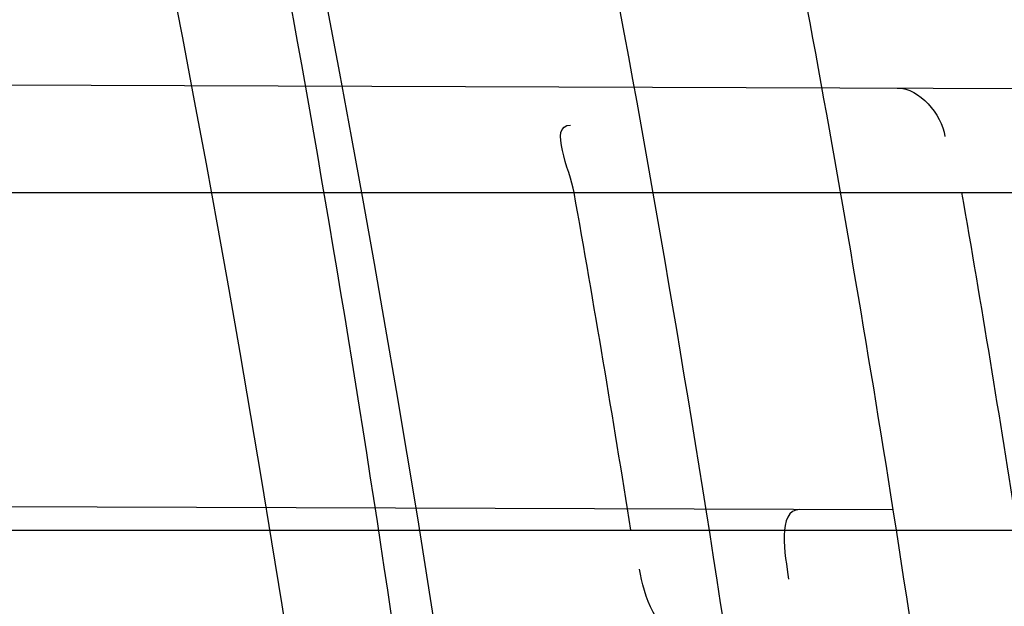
# Model space of a CAD drawing. Header units: millimetres. Extents: x 0 to 297, y 0 to 210.
# Tile 36 of 256: x 146.2029 to 146.2233, y 91.1282 to 91.1404. Entities that reach past the tile are written whole.
import ezdxf

# ---------------------------------------------------------------- set-up
doc = ezdxf.new("R2010")
doc.units = ezdxf.units.MM
doc.header["$LTSCALE"] = 16.335
doc.layers.get('0').update_dxf_attribs({"linetype": 'CONTINUOUS'})
for name, color, linetype in [('01_GLOBAL', 7, 'CONTINUOUS'), ('INTFCLR_1', 7, 'CONTINUOUS'), ('INTFCLR_144815', 7, 'CONTINUOUS')]:
    doc.layers.add(name, color=color, linetype=linetype)

msp = doc.modelspace()

# ---------------------------------------------------------------- linework, layer by layer
at = {"color": 7, "linetype": 'Continuous'}
msp.add_circle((146.8548034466, 92.13446435), 2.66, dxfattribs=at)
at = {"color": 9, "linetype": 'Continuous'}
msp.add_arc((146.8548034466, 92.13446435), 2.6259090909, 182.9674534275, 267.0325465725, dxfattribs=at)
at = {"layer": '01_GLOBAL', "color": 7, "linetype": 'Continuous'}
msp.add_circle((146.8548034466, 92.13446435), 2.695, dxfattribs=at)
at = {"layer": 'INTFCLR_1', "color": 9, "linetype": 'Continuous'}
for p, q in [((146.1976335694, 91.1390188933), (146.2574161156, 91.13881021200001)), ((146.1991169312, 91.1367686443), (146.2577184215, 91.1367686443)), ((146.2210162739, 91.1301872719), (146.1971910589, 91.130270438)), ((146.2003395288, 91.1297686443), (146.2587718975, 91.1297686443))]:
    msp.add_line(p, q, dxfattribs=at)
at = {"layer": 'INTFCLR_1', "color": 6, "linetype": 'Continuous'}
for centre, radius, start, end in [((145.8396077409, 91.0702686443), 0.4224162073, 270, 90.00000002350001), ((145.8396077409, 91.0702686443), 0.4014439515, 270, 90.00000002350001), ((145.8400707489, 91.07026985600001), 0.3801880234, 9.0037044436, 10.0734361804), ((145.8390276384, 91.070269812), 0.3891383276, 8.794961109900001, 9.839417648), ((145.8396077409, 91.0702686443), 0.3860864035, 6.706499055, 8.928097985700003)]:
    msp.add_arc(centre, radius, start, end, dxfattribs=at)
at = {"layer": 'INTFCLR_1', "color": 9, "linetype": 'Continuous'}
for centre, radius, start, end in [((145.8430307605, 91.0702693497), 0.3729410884, 346.8723352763, 13.1275089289), ((145.8429710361, 91.0702686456), 0.3699364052, 346.8756062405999, 13.1243934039), ((145.8396077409, 91.0702686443), 0.3860864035, 8.928097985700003, 11.9691311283)]:
    msp.add_arc(centre, radius, start, end, dxfattribs=at)
for points, knots in [([(146.215167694, 90.9396470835), (146.2159987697, 90.9419085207), (146.2176274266, 90.946474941), (146.2207305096, 90.9557355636), (146.2257654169, 90.97235802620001), (146.2304341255, 90.99186806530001), (146.2335169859, 91.0093050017), (146.2348129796, 91.0182086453), (146.2354818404, 91.02335838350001), (146.2370256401, 91.0362869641), (146.2386297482, 91.0583777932), (146.2383725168, 91.0844410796), (146.2371603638, 91.1013312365), (146.2363978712, 91.10913017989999), (146.2358364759, 91.11431722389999), (146.2341019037, 91.1283170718), (146.2301634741, 91.1507347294), (146.2244881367, 91.17262139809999), (146.2204287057, 91.18561168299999), (146.2189019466, 91.1902581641), (146.2165792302, 91.19710265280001), (146.2113391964, 91.2114121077), (146.2022901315, 91.2324139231), (146.191984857, 91.25225539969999), (146.1848007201, 91.2644679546), (146.1814430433, 91.2699042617), (146.1792124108, 91.2734478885), (146.1731796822, 91.2827676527), (146.1630706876, 91.2970711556), (146.1490288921, 91.31448381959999), (146.1371354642, 91.3275359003), (146.1288272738, 91.33587871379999), (146.1242335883, 91.3402958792), (146.1178598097, 91.34625301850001), (146.1089384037, 91.3540531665), (146.0992814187, 91.3616216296), (146.0931582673, 91.3659756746), (146.0901748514, 91.36797805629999), (146.0877179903, 91.3695554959), (146.0855301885, 91.370872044), (146.0836031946, 91.37188306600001), (146.0825200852, 91.3723860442), (146.0816575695, 91.37269367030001), (146.0810609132, 91.3728329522), (146.0805598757, 91.3727572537), (146.0804622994, 91.37228572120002), (146.0807027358, 91.3717645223), (146.0811202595, 91.37104224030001), (146.0817948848, 91.3701330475), (146.0826939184, 91.36902450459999), (146.0838249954, 91.3677243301), (146.0851758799, 91.36623182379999), (146.086740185, 91.3645487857), (146.0892045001, 91.3619398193), (146.0927127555, 91.3582725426), (146.0992604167, 91.35140180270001), (146.106411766, 91.3436935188), (146.1129263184, 91.3363261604), (146.1169531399, 91.331641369), (146.123428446, 91.3239507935), (146.1333417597, 91.31148785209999), (146.1463378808, 91.2933556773), (146.155744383, 91.27855323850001), (146.1619029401, 91.26801686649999), (146.1660815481, 91.2606062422), (146.1732904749, 91.2470796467), (146.1829180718, 91.22665319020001), (146.189559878, 91.2096229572), (146.192649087, 91.2007931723)], [0, 0, 0, 0, 0.0103790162, 0.0208837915, 0.0420711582, 0.08518389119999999, 0.1071959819, 0.1183353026, 0.1239410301, 0.1295663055, 0.1744258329, 0.2192337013, 0.2417180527, 0.2473539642, 0.2529903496, 0.2641931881, 0.3081223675, 0.3509244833, 0.3614867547, 0.3667496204, 0.3719934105, 0.3926231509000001, 0.4323812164, 0.470412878, 0.488854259, 0.4934078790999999, 0.4979383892, 0.5068921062, 0.5412323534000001, 0.5733304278, 0.6031976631, 0.6172528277, 0.6240454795, 0.630650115, 0.6548352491, 0.6750685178, 0.6834752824, 0.6871962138, 0.6905460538, 0.6960524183, 0.6981915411, 0.6999110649, 0.7012078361, 0.7020914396, 0.7026255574, 0.7031007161, 0.7038824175, 0.7050749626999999, 0.7066970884, 0.7087489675, 0.7112252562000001, 0.7141187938, 0.7174211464, 0.7211233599, 0.729578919, 0.7392839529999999, 0.762009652, 0.7748693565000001, 0.7816473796, 0.7886214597, 0.8181786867, 0.8502212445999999, 0.8846823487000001, 0.8936821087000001, 0.9027944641, 0.9213301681, 0.9597016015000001, 1, 1, 1, 1]), ([(146.0853256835, 91.3712686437), (146.0858354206, 91.3712685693), (146.0884302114, 91.37024205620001), (146.0914097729, 91.3684995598), (146.094679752, 91.36644225), (146.0977098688, 91.3644452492), (146.1039326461, 91.360106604), (146.1137472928, 91.3525690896), (146.1228234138, 91.3447983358), (146.1293077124, 91.3388643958), (146.1339781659, 91.33446754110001), (146.1424222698, 91.3261670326), (146.1545124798, 91.3131819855), (146.1687911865, 91.29585634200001), (146.1790766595, 91.28161812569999), (146.1852148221, 91.2723404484), (146.1874832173, 91.2688147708), (146.1908964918, 91.263408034), (146.1981971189, 91.2512666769), (146.2086731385, 91.2315369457), (146.2178781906, 91.21064109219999), (146.2232089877, 91.19640184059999), (146.2255710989, 91.18959322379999), (146.227123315, 91.18497242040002), (146.2312489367, 91.17205880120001), (146.2370185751, 91.1502981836), (146.2410247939, 91.1279970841), (146.242788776, 91.1140716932), (146.2433595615, 91.1089133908), (146.2441347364, 91.1011583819), (146.2453671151, 91.08436335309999), (146.2456287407, 91.058442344), (146.2439975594, 91.03647449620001), (146.2424282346, 91.02361998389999), (146.2417481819, 91.0184987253), (146.2404303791, 91.0096435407), (146.2372949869, 90.9922981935), (146.2325471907, 90.97289442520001), (146.2274296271, 90.95636879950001), (146.2242749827, 90.9471599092), (146.2226192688, 90.94261896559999), (146.2217743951, 90.9403701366)], [0, 0, 0, 0, 0.0031306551, 0.0166311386, 0.0214593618, 0.0268204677, 0.03892666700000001, 0.0680356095, 0.1027865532, 0.1122690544, 0.1220182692, 0.1421808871, 0.1849821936, 0.2309157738, 0.2799873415, 0.2927705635, 0.2992370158, 0.3057352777, 0.3320402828, 0.3862318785, 0.4428084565, 0.4721382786, 0.4795908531, 0.487069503, 0.5020757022, 0.562848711, 0.6251729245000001, 0.641061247, 0.6490543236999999, 0.6570463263, 0.6889269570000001, 0.7524525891, 0.8160592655, 0.8240370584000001, 0.8319876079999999, 0.8477879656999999, 0.8790177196, 0.9402188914, 0.9703170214, 0.9852457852, 1, 1, 1, 1]), ([(146.192649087, 91.2007931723), (146.1958606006, 91.19161380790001), (146.2016925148, 91.1727509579), (146.207244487, 91.1485054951), (146.2099856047, 91.1323126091), (146.2110878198, 91.12467357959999), (146.2117778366, 91.1195334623), (146.2134659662, 91.10537393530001), (146.2150886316, 91.08202445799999), (146.2148602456, 91.05859212), (146.2140091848, 91.0442666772), (146.2136200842, 91.03903900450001), (146.2129629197, 91.0312586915), (146.2111506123, 91.0146916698), (146.206931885, 90.9897134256), (146.2017743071, 90.9689710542), (146.19827327, 90.95706681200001), (146.1968531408, 90.95239866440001), (146.1942959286, 90.9443911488), (146.1888936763, 90.9289345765), (146.1802622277, 90.90786547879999), (146.171382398, 90.8897741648), (146.1656550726, 90.8792145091), (146.1635773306, 90.8754900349), (146.1604900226, 90.8700564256), (146.1538400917, 90.8588573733), (146.1432874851, 90.8427416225), (146.130351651, 90.82515020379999), (146.1210235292, 90.81367435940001), (146.1156460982, 90.8073755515), (146.113618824, 90.80502464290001), (146.1101975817, 90.8011144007), (146.1038773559, 90.7940784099), (146.096999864, 90.7867494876), (146.0907938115, 90.7802607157), (146.0870749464, 90.7763572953), (146.0841227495, 90.7731700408), (146.082218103, 90.7709636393), (146.0811689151, 90.76956887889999), (146.0807337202, 90.7688287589), (146.0804699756, 90.768297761), (146.0805812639, 90.7676067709), (146.0820539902, 90.76790723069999), (146.0836740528, 90.7686837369), (146.0866075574, 90.7702696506), (146.0894057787, 90.77205211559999), (146.0917034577, 90.7735832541), (146.0931778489, 90.7745970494), (146.0956556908, 90.77633123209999), (146.0996186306, 90.7792326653), (146.1051563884, 90.78353748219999), (146.1134349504, 90.79034993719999), (146.1208444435, 90.79699512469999), (146.1273278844, 90.803212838), (146.1319747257, 90.8077988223), (146.1403493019, 90.8164335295), (146.1522854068, 90.8298984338), (146.1663008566, 90.8478011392), (146.1763364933, 90.8624671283), (146.1823017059, 90.8720054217), (146.1845040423, 90.87562926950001), (146.1878179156, 90.8811894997), (146.1948947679, 90.8936741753), (146.2049952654, 90.9139390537), (146.2119439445, 90.93087495), (146.2151676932, 90.9396470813)], [0, 0, 0, 0, 0.0419354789, 0.08505031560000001, 0.1071497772, 0.1127379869, 0.1183317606, 0.1295131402, 0.1742263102, 0.2191466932, 0.230445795, 0.2361065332, 0.241751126, 0.2641147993, 0.3079545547, 0.3508736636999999, 0.3561840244, 0.3614616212, 0.3719139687, 0.3924297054, 0.4320526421, 0.4700131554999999, 0.4792642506, 0.483852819, 0.4884035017, 0.5062126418, 0.5400088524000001, 0.5714206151, 0.6003317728, 0.6037560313, 0.6071340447, 0.6137178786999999, 0.6261602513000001, 0.6479155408, 0.6570536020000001, 0.6648783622, 0.6711643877, 0.6757843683, 0.6774462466, 0.6786751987, 0.6794900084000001, 0.6799813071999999, 0.6813020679, 0.6842478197, 0.6888651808, 0.6950795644, 0.6987591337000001, 0.70073729, 0.7027989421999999, 0.7117993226, 0.7219139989, 0.7330405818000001, 0.7580265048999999, 0.7648041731, 0.7717766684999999, 0.7861782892, 0.816667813, 0.8493175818, 0.8841610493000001, 0.8932352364, 0.8978283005, 0.9024468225, 0.9211469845, 0.9596997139, 1, 1, 1, 1]), ([(146.0853256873, 90.7692686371), (146.0851880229, 90.76926865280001), (146.0848509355, 90.76933511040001), (146.0848682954, 90.76994105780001), (146.0852289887, 90.7705644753), (146.0858526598, 90.7714910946), (146.0868032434, 90.7726443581), (146.0886356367, 90.7747215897), (146.090803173, 90.7769929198), (146.093215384, 90.77947858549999), (146.0959839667, 90.7823063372), (146.1017014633, 90.78813019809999), (146.1087122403, 90.79541364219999), (146.1151564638, 90.8024097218), (146.1186445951, 90.80629812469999), (146.1207113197, 90.8086358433), (146.1261908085, 90.8148966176), (146.1356953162, 90.82630389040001), (146.1488811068, 90.8438006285), (146.1596415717, 90.8598377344), (146.1664241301, 90.87098636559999), (146.1695721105, 90.8763942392), (146.1716900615, 90.88010002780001), (146.1775256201, 90.8906021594), (146.1865751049, 90.9085978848), (146.1953782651, 90.9295730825), (146.2008882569, 90.9449633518), (146.2034958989, 90.9529350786), (146.2049438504, 90.9575818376), (146.2085119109, 90.96942638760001), (146.2137695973, 90.9900678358), (146.2180725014, 91.0149384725), (146.2199207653, 91.0314342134), (146.2205908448, 91.0391798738), (146.2209875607, 91.0443838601), (146.221855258, 91.0586438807), (146.2220882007, 91.0819731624), (146.2204334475, 91.1052178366), (146.2187124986, 91.1193111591), (146.218008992, 91.1244278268), (146.2168850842, 91.13203296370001), (146.2140893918, 91.1481570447), (146.2084266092, 91.17229781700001), (146.202482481, 91.1910654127), (146.1992099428, 91.20019722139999)], [0, 0, 0, 0, 0.0008731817, 0.001718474, 0.0032338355, 0.0055641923, 0.008732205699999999, 0.0127298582, 0.0231213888, 0.0286463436, 0.0346993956, 0.04822263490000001, 0.0804125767, 0.0988155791, 0.1085508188, 0.1135449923, 0.1186070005, 0.1613231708, 0.2076862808, 0.2575123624, 0.2837454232, 0.2904461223, 0.2972015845, 0.3108183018, 0.3666504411, 0.4248609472, 0.4549769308, 0.4703146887, 0.4780576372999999, 0.4858477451, 0.5487776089, 0.6130123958, 0.6457680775, 0.6540347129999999, 0.6623246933, 0.6788711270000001, 0.74464742, 0.8101273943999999, 0.8265053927, 0.8346996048, 0.8428861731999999, 0.8752668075, 0.9384714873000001, 1, 1, 1, 1])]:
    msp.add_open_spline(points, degree=3, knots=knots, dxfattribs=at)
at = {"layer": 'INTFCLR_1', "color": 6, "linetype": 'Continuous'}
for points, knots in [([(146.1150652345, 91.3712686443), (146.1142109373, 91.3712686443), (146.1157546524, 91.3683280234), (146.1170803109, 91.3667058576), (146.1192467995, 91.3638593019), (146.1219201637, 91.3606396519), (146.125337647, 91.3565305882), (146.129332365, 91.3517587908), (146.1336170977, 91.3465688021), (146.1378478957, 91.3413533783), (146.1417862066, 91.33638567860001), (146.1454017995, 91.33172329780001), (146.1486896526, 91.3273866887), (146.1516611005, 91.3233827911), (146.1543369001, 91.3197024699), (146.156743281, 91.3163299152), (146.1589048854, 91.3132456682), (146.1608385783, 91.3104414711), (146.1625660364, 91.3078989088), (146.1641084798, 91.30559694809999), (146.165490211, 91.30350884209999), (146.1667189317, 91.3016311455), (146.1678098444, 91.29994672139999), (146.1687779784, 91.29843810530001), (146.1696459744, 91.2970741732), (146.1706214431, 91.29552968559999), (146.171753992, 91.2937197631), (146.1728766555, 91.29190262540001), (146.1738510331, 91.2903096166), (146.1746912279, 91.2889253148), (146.1756155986, 91.2873892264), (146.1766371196, 91.2856754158), (146.1777643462, 91.28376355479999), (146.1790081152, 91.2816276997), (146.1803754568, 91.2792474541), (146.181880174, 91.2765877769), (146.1835347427, 91.2736124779), (146.1853542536, 91.27027563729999), (146.1873580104, 91.2665190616), (146.1895596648, 91.26228659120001), (146.1919715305, 91.2575132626), (146.194608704, 91.25211957), (146.1974929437, 91.24599442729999), (146.200642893, 91.2390039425), (146.2040752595, 91.23097719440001), (146.207802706, 91.22170867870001), (146.2118351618, 91.2109047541), (146.2161179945, 91.1983172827), (146.2203681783, 91.1842931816), (146.2242872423, 91.1694234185), (146.2276657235, 91.1543820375), (146.2304753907, 91.139299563), (146.2327156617, 91.12423570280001), (146.2343982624, 91.1091881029), (146.2355287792, 91.09419226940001), (146.236117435, 91.07923359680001), (146.2361708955, 91.0643357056), (146.2356951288, 91.04948488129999), (146.2346936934, 91.03468304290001), (146.2331693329, 91.0199420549), (146.2311191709, 91.00523224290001), (146.2285428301, 90.9905732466), (146.2254275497, 90.9759332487), (146.2217708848, 90.96133081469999), (146.2176203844, 90.94696854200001), (146.2132204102, 90.93354429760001), (146.2088852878, 90.9216267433), (146.2048596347, 90.91144843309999), (146.2011587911, 90.9027023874), (146.1977663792, 90.8951298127), (146.1946668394, 90.88853337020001), (146.1918379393, 90.88275133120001), (146.1892594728, 90.8776633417), (146.1869119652, 90.8731715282), (146.1847820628, 90.86920240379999), (146.1828538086, 90.8656918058), (146.1811073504, 90.8625765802), (146.1795253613, 90.85980462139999), (146.1780916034, 90.8573318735), (146.1767959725, 90.85512907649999), (146.1756290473, 90.853169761), (146.1745782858, 90.8514245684), (146.1736278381, 90.8498612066), (146.1727650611, 90.8484544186), (146.1719665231, 90.84716262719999), (146.1711689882, 90.84588214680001), (146.1703111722, 90.8445150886), (146.1693416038, 90.84298277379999), (146.1682509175, 90.8412753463), (146.1670226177, 90.8393723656), (146.1656376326, 90.83725160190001), (146.1640803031, 90.83489670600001), (146.1623329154, 90.8322916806), (146.1603729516, 90.82941522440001), (146.1581781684, 90.826247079), (146.1557236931, 90.8227690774), (146.1529902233, 90.81897164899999), (146.1499514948, 90.81483864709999), (146.1465806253, 90.8103557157), (146.1428687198, 90.80553486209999), (146.1388145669, 90.8003907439), (146.1344498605, 90.7949851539), (146.129996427, 90.7895765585), (146.1258273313, 90.7845911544), (146.1222457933, 90.7802900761), (146.1194492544, 90.7769295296), (146.1171773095, 90.7739602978), (146.1158081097, 90.7722877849), (146.114193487, 90.7692686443), (146.1150652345, 90.7692686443)], [0, 0, 0, 0, 0.0038604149, 0.007501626, 0.0124785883, 0.0188917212, 0.0268498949, 0.0364677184, 0.0470694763, 0.05724446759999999, 0.0668187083, 0.0757144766, 0.08390537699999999, 0.0914099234, 0.09824517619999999, 0.1044667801, 0.1101313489, 0.1152642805, 0.1198589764, 0.1240215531, 0.1277856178, 0.1311734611, 0.1341617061, 0.1368541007, 0.1392736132, 0.1414672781, 0.1451087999, 0.148921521, 0.1511192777, 0.1535471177, 0.1562389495, 0.1592204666, 0.1625628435, 0.1662680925, 0.1703891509, 0.1749670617, 0.1800766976, 0.185772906, 0.1921414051, 0.1993155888, 0.2073311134, 0.2163077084, 0.2264451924, 0.2379233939, 0.2509534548, 0.2658909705, 0.2830621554, 0.3030578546, 0.3259639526, 0.3492662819, 0.3725305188, 0.395610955, 0.4185782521, 0.4413347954, 0.4640172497, 0.4865192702, 0.5089682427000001, 0.5313242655, 0.5536477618, 0.5759939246, 0.5982772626, 0.6207472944, 0.6432362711, 0.6658996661, 0.6887559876, 0.7107777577, 0.7297237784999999, 0.7460531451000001, 0.7602331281, 0.7726347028, 0.7835467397, 0.7931663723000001, 0.8017211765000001, 0.8093215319, 0.8160683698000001, 0.8220757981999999, 0.8274205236, 0.83220661, 0.8364980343, 0.8403367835, 0.8437547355, 0.8468031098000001, 0.8495420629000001, 0.8520223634, 0.8542604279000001, 0.8564046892, 0.8588391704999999, 0.8615533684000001, 0.8645986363, 0.8679945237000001, 0.8717882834, 0.8760445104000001, 0.8807522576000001, 0.8859628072, 0.8917731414, 0.8981681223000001, 0.9051985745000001, 0.9129160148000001, 0.9213486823, 0.930543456, 0.9404096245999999, 0.9509435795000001, 0.9619432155, 0.9720502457, 0.9803711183, 0.9870628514, 0.9922716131, 0.9960607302, 1, 1, 1, 1]), ([(146.1150652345, 90.7692686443), (146.1160387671, 90.7692686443), (146.1177271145, 90.7704064), (146.1203228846, 90.771969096), (146.1232989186, 90.77413160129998), (146.1269787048, 90.7769491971), (146.1313602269, 90.7805465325), (146.136189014, 90.7847397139), (146.1410884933, 90.7892225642), (146.14571304, 90.7936536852), (146.1499506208, 90.7978758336), (146.1538079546, 90.8018604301), (146.1573032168, 90.80558744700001), (146.1604624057, 90.80905244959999), (146.1633068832, 90.8122543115), (146.1658602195, 90.8151952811), (146.1681553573, 90.81789510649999), (146.1702110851, 90.8203595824), (146.1720499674, 90.82260144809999), (146.1736917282, 90.82463420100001), (146.175161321, 90.82647923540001), (146.1764960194, 90.8281758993), (146.177810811, 90.8298661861), (146.1792115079, 90.8316888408), (146.1806985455, 90.83365031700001), (146.1821699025, 90.8356187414), (146.183615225, 90.8375779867), (146.1851191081, 90.83964462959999), (146.1867839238, 90.8419668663), (146.1886446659, 90.84460610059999), (146.1907239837, 90.84761283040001), (146.1930437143, 90.8510418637), (146.1956231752, 90.8549500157), (146.1984823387, 90.8594072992), (146.2016518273, 90.86451166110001), (146.2051614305, 90.8703758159), (146.209038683, 90.87713741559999), (146.2133125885, 90.8849785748), (146.2180078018, 90.8941127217), (146.2231555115, 90.90485947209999), (146.2286552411, 90.91737178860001), (146.2341538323, 90.9312565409), (146.2392951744, 90.9458956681), (146.2438614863, 90.9607345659), (146.2478132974, 90.9756282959), (146.2511637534, 90.9905608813), (146.2539112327, 91.0054533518), (146.2560779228, 91.020346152), (146.2576685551, 91.0351758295), (146.2586982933, 91.04996599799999), (146.2591763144, 91.0647019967), (146.2591102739, 91.07938636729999), (146.2585051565, 91.0940278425), (146.2573642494, 91.1086171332), (146.2556872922, 91.1231604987), (146.2534729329, 91.1376558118), (146.2507211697, 91.1520808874), (146.2474209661, 91.1664680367), (146.2435667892, 91.18079923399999), (146.239139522, 91.1950910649), (146.234151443, 91.20927087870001), (146.2288018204, 91.2228037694), (146.2234345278, 91.2350612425), (146.218408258, 91.24561069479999), (146.2138248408, 91.25458398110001), (146.2096571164, 91.2622864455), (146.2058775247, 91.2689320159), (146.2024553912, 91.2746998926), (146.1993628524, 91.27972662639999), (146.196567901, 91.2841272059), (146.1940471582, 91.2879852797), (146.1917761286, 91.291377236), (146.189737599, 91.2943570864), (146.1879066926, 91.29698229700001), (146.18627007, 91.2992900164), (146.1848016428, 91.3013303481), (146.183482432, 91.3031394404), (146.182221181, 91.3048484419), (146.1809100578, 91.3066048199), (146.1794654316, 91.30851560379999), (146.1779774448, 91.3104564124), (146.1764846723, 91.31237679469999), (146.1749729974, 91.3142966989), (146.1733137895, 91.3163746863), (146.1714604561, 91.3186595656), (146.1693845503, 91.3211749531), (146.1670661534, 91.32393152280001), (146.1644777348, 91.32694376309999), (146.1615962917, 91.33021938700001), (146.1583918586, 91.3337681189), (146.154841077, 91.33758842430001), (146.1509238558, 91.34167085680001), (146.1466153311, 91.3459997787), (146.1419164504, 91.35053715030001), (146.1369054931, 91.3551583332), (146.1319289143, 91.35951049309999), (146.1273729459, 91.3632762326), (146.1235388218, 91.3662278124), (146.1204516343, 91.36848349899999), (146.1177826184, 91.37009623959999), (146.1160568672, 91.3712686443), (146.1150652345, 91.3712686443)], [0, 0, 0, 0, 0.0042187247, 0.0081401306, 0.0133978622, 0.0200459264, 0.0282638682, 0.0379443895, 0.0477615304, 0.05703690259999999, 0.0656973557, 0.0736821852, 0.0810680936, 0.0878383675, 0.0940009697, 0.0996271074, 0.1047154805, 0.1093563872, 0.1135342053, 0.1172803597, 0.1206792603, 0.1237557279, 0.1266349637, 0.1299589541, 0.1337168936, 0.1373013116, 0.1406085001, 0.1442672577, 0.148377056, 0.1529904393, 0.1582606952, 0.164218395, 0.1709303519, 0.1785521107, 0.1871652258, 0.1969659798, 0.2081658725, 0.2209392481, 0.2356613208, 0.2526660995, 0.2725685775, 0.2948769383, 0.3173640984, 0.3397873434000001, 0.3621386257, 0.3841211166, 0.4060891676, 0.4277469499, 0.4493218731, 0.470705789, 0.4919793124, 0.5131981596, 0.5343255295, 0.5554668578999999, 0.5765984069, 0.5977513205, 0.6189954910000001, 0.6402209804, 0.6617015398, 0.6832900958, 0.7050415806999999, 0.7268239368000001, 0.7463339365, 0.7630160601, 0.7774553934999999, 0.7899931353, 0.8009638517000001, 0.8105830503, 0.8190545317, 0.8265380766, 0.8331730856, 0.8390248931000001, 0.8442268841, 0.8488182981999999, 0.8528943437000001, 0.8564866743, 0.8597116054, 0.8625968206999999, 0.8656908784, 0.8692094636, 0.8729771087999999, 0.8762884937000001, 0.879749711, 0.8835661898, 0.8878115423, 0.8924986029, 0.8976989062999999, 0.9034198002, 0.9097088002, 0.9166034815, 0.9241390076, 0.9323094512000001, 0.9411199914, 0.9506041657, 0.9606137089, 0.9706541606, 0.9792553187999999, 0.9862062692, 0.9916647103, 0.9957028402, 1, 1, 1, 1])]:
    msp.add_open_spline(points, degree=3, knots=knots, dxfattribs=at)
for points in [[(146.2210999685, 91.1389369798), (146.2215694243, 91.13893534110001), (146.2220082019, 91.1383963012), (146.2220884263, 91.137933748)], [(146.2143979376, 91.1367686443), (146.214316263, 91.1372283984), (146.2138555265, 91.1381690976), (146.2143224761, 91.1381674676)], [(146.2190799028, 91.1301940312), (146.2185938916, 91.1301957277), (146.2187740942, 91.1292351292), (146.2188473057, 91.1287546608)], [(146.2166652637, 91.12758482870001), (146.2161159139, 91.1275829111), (146.2158414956, 91.1284164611), (146.2157555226, 91.12895904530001)]]:
    msp.add_open_spline(points, degree=3, dxfattribs=at)
at = {"layer": 'INTFCLR_144815', "color": 6, "linetype": 'Continuous'}
for radius in [0.4466793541, 0.4256665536]:
    msp.add_circle((145.8396077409, 91.0702686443), radius, dxfattribs=at)
for radius, start, end in [(0.6157754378, 313.9937911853, 154.5150993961), (0.5947754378, 312.9543589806, 154.5144414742), (0.5751005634, 282.2440355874, 71.2863570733), (0.4537777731, 308.490992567, 51.50900743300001)]:
    msp.add_arc((145.8396077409, 91.0702686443), radius, start, end, dxfattribs=at)
at = {"layer": 'INTFCLR_144815', "color": 9, "linetype": 'Continuous'}
for centre, radius, start, end in [((145.8396077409, 91.0702686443), 0.5712784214, 292.4997540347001, 54.0964566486), ((145.8396102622, 91.0702698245), 0.5153523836, 292.4997540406, 54.09645665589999), ((145.8396077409, 91.0702686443), 0.450734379, 313.8592910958, 46.1407088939)]:
    msp.add_arc(centre, radius, start, end, dxfattribs=at)
at = {"layer": 'INTFCLR_144815', "color": 6, "linetype": 'Continuous'}
for points, knots in [([(146.2625648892, 91.0702686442), (146.2625648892, 91.0724684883), (146.262532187, 91.0768687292), (146.2623850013, 91.08346881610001), (146.2621395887, 91.09006891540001), (146.2617957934, 91.0966690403), (146.2613534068, 91.1032690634), (146.2608121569, 91.10986895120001), (146.260171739, 91.11646838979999), (146.2594317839, 91.123067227), (146.2585919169, 91.1296649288), (146.2576516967, 91.13626118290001), (146.2566107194, 91.14285515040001), (146.2554685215, 91.14944622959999), (146.2542247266, 91.1560332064), (146.2528788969, 91.1626151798), (146.2514307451, 91.1691905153), (146.2498799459, 91.1757578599), (146.2482264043, 91.18231502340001), (146.2464700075, 91.1888601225), (146.2446109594, 91.1953903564), (146.2426494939, 91.20190318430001), (146.240586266, 91.20839506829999), (146.2384220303, 91.2148626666), (146.2361580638, 91.2213016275), (146.2337958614, 91.2277076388), (146.2313375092, 91.2340755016), (146.2287855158, 91.2403997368), (146.2261430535, 91.24667412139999), (146.223413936, 91.2528919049), (146.2206027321, 91.25904570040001), (146.2177148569, 91.2651274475), (146.2147566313, 91.2711284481), (146.2117353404, 91.27703939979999), (146.2086592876, 91.28285042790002), (146.2055378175, 91.2885511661), (146.2023813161, 91.29413085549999), (146.1992011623, 91.29957850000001), (146.1960096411, 91.3048830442), (146.1928197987, 91.3100336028), (146.1896452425, 91.3150197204), (146.1864998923, 91.3198316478), (146.1833976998, 91.3244606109), (146.1803523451, 91.32889905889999), (146.1773769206, 91.3331408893), (146.1744836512, 91.33718159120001), (146.1716836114, 91.34101837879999), (146.1689866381, 91.3446500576), (146.1664013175, 91.3480768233), (146.1639350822, 91.3512999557), (146.1615937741, 91.3543222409), (146.1593814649, 91.35714805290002), (146.1573002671, 91.3597834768), (146.1553509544, 91.36223545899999), (146.1535333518, 91.3645113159), (146.1518468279, 91.3666181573), (146.1502903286, 91.36856289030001), (146.148862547, 91.37035208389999), (146.1475620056, 91.3719918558), (146.1463872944, 91.3734878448), (146.1453367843, 91.3748448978), (146.1444092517, 91.3760686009), (146.1436017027, 91.3771608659), (146.1429160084, 91.3781339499), (146.1423391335, 91.37896735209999), (146.1418093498, 91.3798985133), (146.141227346, 91.3805648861), (146.1412445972, 91.3817629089), (146.1415550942, 91.3817685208)], [0, 0, 0, 0, 0.0193188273, 0.0386418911, 0.05797372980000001, 0.0773181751, 0.0966800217, 0.1160624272, 0.1354702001, 0.1549057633, 0.1743738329, 0.1938759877, 0.2134167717, 0.2329964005, 0.2526187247, 0.2722829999, 0.2919923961, 0.3117443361, 0.3315407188, 0.3513772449, 0.37125414, 0.391164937, 0.4111075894, 0.4310729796, 0.4510561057, 0.4710451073, 0.4910305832, 0.5109984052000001, 0.5309330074, 0.5508166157, 0.5706284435, 0.590344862, 0.6099392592, 0.6293819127, 0.6486401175, 0.6676780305, 0.6864570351, 0.7049360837, 0.7230721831, 0.7408210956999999, 0.7581383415, 0.7749801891, 0.7913047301, 0.8070730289, 0.822250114, 0.8368060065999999, 0.8507161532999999, 0.8639624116, 0.8765312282, 0.8884132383, 0.8996029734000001, 0.9101049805, 0.9199296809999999, 0.9290934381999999, 0.9376135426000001, 0.9455077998, 0.9527934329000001, 0.9594885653, 0.9656100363, 0.9711731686, 0.9761922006, 0.9806816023, 0.9846553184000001, 0.9881278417, 0.9911127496, 0.9936230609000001, 0.9972727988, 1, 1, 1, 1]), ([(146.1515348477, 90.7587687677), (146.1512150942, 90.7587746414), (146.1512119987, 90.7600070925), (146.1517859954, 90.7606977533), (146.1523169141, 90.7616585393), (146.1528921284, 90.7625183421), (146.1535763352, 90.7635215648), (146.1543814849, 90.7646472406), (146.15530592, 90.76590779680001), (146.1563525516, 90.76730531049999), (146.1575225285, 90.7688454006), (146.1588179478, 90.7705337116), (146.1602417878, 90.77237807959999), (146.1617966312, 90.7743862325), (146.1634827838, 90.7765637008), (146.1652973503, 90.7789125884), (146.1672357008, 90.7814334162), (146.169295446, 90.7841302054), (146.1714790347, 90.7870140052), (146.1737896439, 90.7900978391), (146.1762240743, 90.7933873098), (146.1787743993, 90.79688231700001), (146.1814309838, 90.80058082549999), (146.1841860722, 90.80448380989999), (146.1870298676, 90.8085896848), (146.1899514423, 90.8128953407), (146.1929388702, 90.81739609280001), (146.195979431, 90.82208572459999), (146.1990598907, 90.82695665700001), (146.2021667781, 90.832000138), (146.2052866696, 90.837206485), (146.2084064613, 90.8425653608), (146.2115136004, 90.84806604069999), (146.2145962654, 90.85369765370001), (146.2176434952, 90.85944939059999), (146.2206452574, 90.86531064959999), (146.2235925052, 90.87127120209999), (146.2264771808, 90.8773212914), (146.2292921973, 90.88345171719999), (146.2320314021, 90.88965389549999), (146.2346894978, 90.8959198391), (146.2372619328, 90.9022420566), (146.2397453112, 90.90861474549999), (146.2421317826, 90.9150191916), (146.2444188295, 90.9214479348), (146.2466074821, 90.92790255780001), (146.2487002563, 90.9343910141), (146.2506975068, 90.9409155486), (146.2525965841, 90.9474680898), (146.2543963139, 90.95404485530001), (146.2560946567, 90.9606375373), (146.2576905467, 90.9672398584), (146.2591843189, 90.9738506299), (146.2605765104, 90.98046966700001), (146.2618676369, 90.9870969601), (146.2630580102, 90.99373176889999), (146.2641477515, 91.00037227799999), (146.2651369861, 91.0070162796), (146.2660260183, 91.0136624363), (146.2668152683, 91.02031037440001), (146.2675051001, 91.0269596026), (146.2680958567, 91.03360976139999), (146.2685878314, 91.0402603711), (146.2689813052, 91.04691137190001), (146.269276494, 91.05356251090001), (146.2694735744, 91.0602138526), (146.2695726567, 91.0668651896), (146.2695738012, 91.07351660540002), (146.2694770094, 91.08016791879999), (146.2692822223, 91.0868192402), (146.2689893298, 91.0934703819), (146.2685981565, 91.1001213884), (146.2681084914, 91.10677196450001), (146.2675200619, 91.1134219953), (146.2668325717, 91.12007108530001), (146.2660456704, 91.1267189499), (146.2651589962, 91.1333650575), (146.2641721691, 91.140008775), (146.2630848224, 91.1466492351), (146.2618965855, 91.1532855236), (146.2606070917, 91.1599166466), (146.2592161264, 91.1665408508), (146.2577236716, 91.1731557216), (146.25612979, 91.17975889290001), (146.2544344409, 91.1863486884), (146.2526374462, 91.19292404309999), (146.2507388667, 91.199483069), (146.2487392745, 91.2060224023), (146.2466397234, 91.21253772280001), (146.2444415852, 91.21902445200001), (146.2421464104, 91.2254781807), (146.2397562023, 91.2318939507), (146.2372735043, 91.23826617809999), (146.2347014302, 91.24458873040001), (146.2320437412, 91.2508548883), (146.2293049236, 91.2570573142), (146.2264902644, 91.2631880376), (146.2236059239, 91.2692384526), (146.220658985, 91.2751993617), (146.2176574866, 91.2810610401), (146.2146104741, 91.2868132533), (146.211527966, 91.2924454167), (146.2084209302, 91.29794670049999), (146.2053011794, 91.3033062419), (146.2021812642, 91.3085133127), (146.1990742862, 91.31355757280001), (146.1959936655, 91.31842933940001), (146.1929528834, 91.3231198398), (146.189965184, 91.32762147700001), (146.187043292, 91.3319280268), (146.1841991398, 91.3360347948), (146.1814436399, 91.339938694), (146.1787864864, 91.34363828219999), (146.1762360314, 91.34713370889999), (146.1737992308, 91.3504265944), (146.1714816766, 91.35351982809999), (146.1692876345, 91.3564173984), (146.1672201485, 91.3591241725), (146.1652811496, 91.36164570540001), (146.1634716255, 91.36398800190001), (146.1617917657, 91.3661573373), (146.1602410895, 91.3681601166), (146.1588186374, 91.3700026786), (146.1575230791, 91.3716911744), (146.1563528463, 91.37323156), (146.1553062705, 91.3746291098), (146.1543814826, 91.3758897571), (146.1535770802, 91.37701559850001), (146.1528902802, 91.3780187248), (146.1523225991, 91.3788790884), (146.1518630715, 91.37966964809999), (146.151402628, 91.3804116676), (146.1510534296, 91.3817596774), (146.1515348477, 91.3817685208)], [0, 0, 0, 0, 0.0014103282, 0.0032894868, 0.0045784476, 0.006109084, 0.0078878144, 0.009921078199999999, 0.0122159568, 0.0147800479, 0.0176210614, 0.0207450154, 0.0241645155, 0.0278962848, 0.0319450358, 0.0363094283, 0.0409856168, 0.0459681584, 0.0512740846, 0.0569372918, 0.0629614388, 0.06932079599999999, 0.0760170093, 0.0830428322, 0.09038864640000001, 0.09804223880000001, 0.1059886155, 0.1142106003, 0.1226891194, 0.1314036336, 0.1403327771, 0.1494548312, 0.1587482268, 0.1681920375, 0.1777662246, 0.1874518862, 0.1972313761, 0.2070885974, 0.2170088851, 0.2269790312, 0.2369874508, 0.247023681, 0.2570780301, 0.2671479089, 0.2771627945, 0.2871678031, 0.297203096, 0.3072268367, 0.3172573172, 0.3272873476, 0.3372951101, 0.3472786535, 0.3572404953, 0.3671820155, 0.3771057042, 0.38701475, 0.3969071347, 0.4067804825, 0.4166362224, 0.4264761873, 0.4363022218, 0.4461151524, 0.4559173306, 0.4657100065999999, 0.4754958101, 0.4852761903, 0.4950537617, 0.5048299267, 0.514607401, 0.5243876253, 0.5341732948, 0.5439658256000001, 0.5537677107, 0.5635801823, 0.5734055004, 0.5832449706, 0.5931003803, 0.6029729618, 0.6128636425, 0.6227732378, 0.6327028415, 0.6426530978, 0.6526214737, 0.6626060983, 0.6726078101, 0.6826271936, 0.6926651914, 0.7027189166, 0.7127821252, 0.7228511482, 0.7329216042, 0.7429877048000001, 0.7530428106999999, 0.7630790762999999, 0.7730874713, 0.7830577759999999, 0.7929782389, 0.8028356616, 0.8126154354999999, 0.8223014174, 0.8318761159, 0.8413205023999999, 0.8506146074, 0.8597374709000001, 0.8686675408, 0.8773831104, 0.8858627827, 0.8940860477, 0.9020337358, 0.9096886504, 0.9170358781, 0.9240630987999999, 0.9307608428, 0.9371226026, 0.9431446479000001, 0.9488258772, 0.9541674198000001, 0.9591725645, 0.9638462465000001, 0.9681947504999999, 0.9722253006, 0.9759458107, 0.979364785, 0.9824904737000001, 0.9853313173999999, 0.9878955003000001, 0.9901906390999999, 0.9922241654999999, 0.994002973, 0.9955336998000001, 0.9968227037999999, 0.9978766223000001, 1, 1, 1, 1]), ([(146.1221340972, 91.3712686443), (146.121854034, 91.3712686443), (146.1217650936, 91.3702108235), (146.1224894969, 91.3693788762), (146.123367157, 91.3678782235), (146.1247612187, 91.36609387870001), (146.1265613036, 91.3637862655), (146.128808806, 91.3610382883), (146.13150356, 91.35777147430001), (146.1346511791, 91.3539703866), (146.1382867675, 91.3495479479), (146.1424048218, 91.3444666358), (146.14699477, 91.3386792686), (146.1520315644, 91.33214766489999), (146.1574486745, 91.3248776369), (146.1631935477, 91.3168507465), (146.1691616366, 91.3081205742), (146.17527173, 91.2987121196), (146.1814126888, 91.28870824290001), (146.1874988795, 91.2781675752), (146.1934387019, 91.26717947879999), (146.1991667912, 91.2558081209), (146.2046200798, 91.244134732), (146.2097609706, 91.2322084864), (146.2145518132, 91.2200965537), (146.2189754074, 91.2078325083), (146.2230148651, 91.1954622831), (146.226661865, 91.18301775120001), (146.2299164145, 91.1705130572), (146.2327714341, 91.1579940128), (146.2352383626, 91.1454361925), (146.2373125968, 91.1328888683), (146.2390034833, 91.1203246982), (146.2403109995, 91.1077833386), (146.2412405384, 91.0952555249), (146.2417956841, 91.0827526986), (146.2419187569, 91.0744270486), (146.2419187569, 91.0702686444)], [0, 0, 0, 0, 0.0025344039, 0.005901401, 0.0109295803, 0.0177704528, 0.0265540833, 0.0373505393, 0.04991676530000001, 0.0648695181, 0.0820131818, 0.1017234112, 0.1240566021, 0.1488553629, 0.1763609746, 0.2060970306, 0.2381748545, 0.2720515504, 0.3076064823, 0.3443876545, 0.3821831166, 0.4206251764, 0.4595934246, 0.4987613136, 0.5381325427, 0.5774437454, 0.6167240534, 0.6558745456, 0.6947773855, 0.7336358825, 0.7720551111, 0.8105726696, 0.8487051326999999, 0.8867612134, 0.9246626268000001, 0.9623689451, 1, 1, 1, 1]), ([(146.1616919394, 91.3712686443), (146.1613689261, 91.3712686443), (146.161354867, 91.3700255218), (146.1618990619, 91.3693139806), (146.1624036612, 91.3683331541), (146.1629511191, 91.3674540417), (146.1636029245, 91.3664290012), (146.1643702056, 91.3652789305), (146.1652510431, 91.3639918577), (146.1662478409, 91.3625660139), (146.1673615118, 91.3609958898), (146.1685933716, 91.35927662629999), (146.1699443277, 91.3574028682), (146.1714151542, 91.35536903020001), (146.1730061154, 91.3531695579), (146.1747171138, 91.35079874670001), (146.1765473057, 91.34825122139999), (146.1784952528, 91.3455217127), (146.1805585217, 91.34260561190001), (146.1827337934, 91.3394988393), (146.1850166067, 91.33619825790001), (146.187401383, 91.332701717), (146.1898813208, 91.3290083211), (146.1924484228, 91.32511854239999), (146.1950935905, 91.32103426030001), (146.1978067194, 91.31675882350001), (146.2005768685, 91.3122970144), (146.2033924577, 91.3076549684), (146.2062415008, 91.3028400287), (146.2091118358, 91.2978605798), (146.2119913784, 91.29272580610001), (146.2148683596, 91.2874454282), (146.2177314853, 91.2820295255), (146.2205700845, 91.27648833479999), (146.2233742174, 91.2708320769), (146.2261347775, 91.2650707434), (146.2288435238, 91.2592139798), (146.2314930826, 91.2532710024), (146.2340769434, 91.24725050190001), (146.2365894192, 91.2411606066), (146.2390255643, 91.2350089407), (146.2413812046, 91.22880240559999), (146.2436527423, 91.2225475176), (146.2458372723, 91.21624994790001), (146.2479322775, 91.2099152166), (146.2499358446, 91.2035479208), (146.2518463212, 91.19715263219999), (146.2536625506, 91.1907330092), (146.255383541, 91.184292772), (146.2570086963, 91.17783475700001), (146.2585375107, 91.17136193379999), (146.2599697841, 91.16487642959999), (146.261305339, 91.1583806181), (146.262544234, 91.1518760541), (146.2636865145, 91.1453645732), (146.2647323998, 91.1388472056), (146.265682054, 91.1323253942), (146.2665357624, 91.1257998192), (146.2672937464, 91.1192715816), (146.2679563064, 91.1127410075), (146.2685236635, 91.1062089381), (146.2689960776, 91.09967549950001), (146.2693737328, 91.09314134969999), (146.2696568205, 91.0866064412), (146.2698454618, 91.08007129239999), (146.2699397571, 91.07353577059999), (146.2699397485, 91.0670003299), (146.2698454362, 91.06046482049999), (146.2696567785, 91.053929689), (146.2693736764, 91.0473948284), (146.2689960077, 91.0408607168), (146.2685235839, 91.0343273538), (146.2679562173, 91.0277953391), (146.2672936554, 91.0212648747), (146.2665356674, 91.0147367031), (146.2656819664, 91.0082112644), (146.2647323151, 91.0016895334), (146.263686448, 90.9951723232), (146.2625441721, 90.9886608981), (146.2613053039, 90.982156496), (146.2599697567, 90.975660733), (146.2585375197, 90.9691753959), (146.257008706, 90.96270257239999), (146.2553835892, 90.9562447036), (146.2536625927, 90.949804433), (146.2518464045, 90.94338494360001), (146.2499359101, 90.9369895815), (146.2479323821, 90.9306223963), (146.2458373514, 90.92428757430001), (146.2436528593, 90.9179901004), (146.2413812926, 90.9117351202), (146.2390256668, 90.90552861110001), (146.2365895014, 90.899376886), (146.2340770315, 90.8932869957), (146.2314931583, 90.88726645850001), (146.2288435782, 90.88132342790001), (146.2261348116, 90.875466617), (146.2233742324, 90.86970524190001), (146.2205700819, 90.8640489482), (146.2177314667, 90.8585077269), (146.2148683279, 90.8530918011), (146.2119913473, 90.8478114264), (146.2091118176, 90.84267667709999), (146.2062415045, 90.8376972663), (146.2033924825, 90.8328823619), (146.200576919, 90.82824035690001), (146.1978068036, 90.82377859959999), (146.1950937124, 90.8195032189), (146.1924485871, 90.815418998), (146.1898815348, 90.8115292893), (146.1874016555, 90.8078359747), (146.1850169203, 90.8043394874), (146.1827341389, 90.8010389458), (146.1805588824, 90.7979321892), (146.1784956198, 90.79501609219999), (146.1765476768, 90.7922865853), (146.1747174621, 90.7897390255), (146.1730064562, 90.78736820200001), (146.1714154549, 90.7851686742), (146.1699446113, 90.78313481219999), (146.1685936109, 90.7812609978), (146.1673617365, 90.7795417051), (146.1662480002, 90.7779715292), (146.1652512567, 90.7765456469), (146.1643701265, 90.7752585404), (146.1636036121, 90.7741083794), (146.1629493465, 90.7730834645), (146.1624091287, 90.7722038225), (146.1619724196, 90.7713972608), (146.1615362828, 90.7706337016), (146.1612048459, 90.7692686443), (146.1616919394, 90.7692686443)], [0, 0, 0, 0, 0.0014863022, 0.0034583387, 0.00480742, 0.0064070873, 0.008263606, 0.0103831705, 0.0127725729, 0.0154385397, 0.018388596, 0.0216299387, 0.0251705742, 0.0290176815, 0.0331791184, 0.0376612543, 0.0424708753, 0.0476126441, 0.053091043, 0.05890788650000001, 0.0650637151, 0.071556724, 0.0783824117, 0.08553378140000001, 0.09300120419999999, 0.1007725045, 0.1088330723, 0.1171662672, 0.125753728, 0.1345758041, 0.1436120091, 0.1528416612, 0.1622443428, 0.1717998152, 0.1814887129, 0.1912927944, 0.2011949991, 0.2111795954, 0.2212322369, 0.2313400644, 0.2414915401, 0.251676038, 0.2618853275, 0.272110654, 0.2823462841, 0.2925853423, 0.3028240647, 0.3130572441, 0.3232827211, 0.3334966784, 0.3436983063, 0.353884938, 0.364056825, 0.3742120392, 0.3843517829, 0.3944749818, 0.4045834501, 0.4146764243, 0.4247563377, 0.4348229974, 0.4448791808, 0.4549248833, 0.4649631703, 0.4749943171, 0.4850215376, 0.4950452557, 0.505068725, 0.5150924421, 0.5251196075, 0.5351507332, 0.5451888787, 0.5552345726, 0.5652905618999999, 0.5753571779, 0.5854368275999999, 0.5955298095, 0.6056379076, 0.615761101, 0.6259004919, 0.6360558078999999, 0.6462271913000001, 0.6564139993, 0.6666151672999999, 0.6768294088, 0.6870543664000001, 0.6972879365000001, 0.7075261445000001, 0.7177656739, 0.7280008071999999, 0.7382265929, 0.7484354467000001, 0.7586203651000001, 0.7687717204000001, 0.7788795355, 0.7889322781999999, 0.7989169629, 0.8088192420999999, 0.8186233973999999, 0.8283123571, 0.8378678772, 0.8472706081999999, 0.8565002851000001, 0.8655364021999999, 0.8743584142, 0.8829458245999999, 0.8912789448, 0.8993394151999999, 0.9071106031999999, 0.9145779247, 0.9217291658, 0.9285546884, 0.9350475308, 0.9412033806, 0.9470201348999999, 0.9524985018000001, 0.9576403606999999, 0.9624499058, 0.9669322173, 0.9710936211, 0.9749409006, 0.978481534, 0.9817230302, 0.984673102, 0.9873392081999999, 0.9897286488, 0.9918483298, 0.9937048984, 0.9953046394, 0.9966537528, 0.9977587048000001, 1, 1, 1, 1]), ([(146.270839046, 91.0702686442), (146.270839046, 91.07261615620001), (146.2708026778, 91.0773117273), (146.2706389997, 91.08435450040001), (146.2703661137, 91.0913966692), (146.2699838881, 91.09843787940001), (146.2694921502, 91.1054776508), (146.2688906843, 91.1125154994), (146.2681792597, 91.1195506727), (146.2673576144, 91.12658245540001), (146.2664255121, 91.1336097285), (146.2653827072, 91.14063140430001), (146.2642290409, 91.1476458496), (146.2629643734, 91.1546514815), (146.2615887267, 91.161646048), (146.2601021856, 91.16862733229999), (146.2585050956, 91.1755923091), (146.2567979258, 91.1825379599), (146.2549815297, 91.1894603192), (146.2530569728, 91.1963553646), (146.2510258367, 91.2032180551), (146.2488900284, 91.2100432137), (146.2466520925, 91.21682466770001), (146.2443151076, 91.2235558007), (146.2418829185, 91.2302290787), (146.2393601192, 91.2368363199), (146.2367521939, 91.2433685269), (146.2340656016, 91.2498158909), (146.231307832, 91.2561678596), (146.2284874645, 91.2624131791), (146.2256141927, 91.2685399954), (146.2226988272, 91.2745359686), (146.2197532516, 91.2803884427), (146.2167903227, 91.2860846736), (146.2138237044, 91.29161211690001), (146.2108676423, 91.2969587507), (146.2079367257, 91.30211334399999), (146.2050455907, 91.3070657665), (146.2022085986, 91.31180727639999), (146.1994395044, 91.3163307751), (146.1967511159, 91.3206310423), (146.194155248, 91.3247044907), (146.1916626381, 91.3285490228), (146.1892828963, 91.3321638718), (146.1870237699, 91.3355504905), (146.1848909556, 91.3387125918), (146.1828881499, 91.3416558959), (146.1810177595, 91.3443870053), (146.1792812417, 91.3469128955), (146.1776794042, 91.3492405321), (146.1762125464, 91.35137665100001), (146.1748806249, 91.35332778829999), (146.1736832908, 91.3550995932), (146.17262015, 91.35669870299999), (146.1716900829, 91.35812678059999), (146.1708931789, 91.3593995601), (146.17022483, 91.36048863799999), (146.1695787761, 91.36171278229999), (146.1689756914, 91.3625587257), (146.1687748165, 91.36413347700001), (146.1691690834, 91.36414035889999)], [0, 0, 0, 0, 0.02225245, 0.0445093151, 0.0667750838, 0.0890537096, 0.1113496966, 0.1336661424, 0.1560071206, 0.1783746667, 0.2007723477, 0.2232005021, 0.2456615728, 0.2681539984, 0.2906786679, 0.3132316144, 0.3358115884, 0.3584115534, 0.3810274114, 0.4036483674, 0.4262663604, 0.4488666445, 0.4714362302, 0.493956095, 0.516405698, 0.5387611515, 0.5609948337, 0.5830754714, 0.6049679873, 0.6266337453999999, 0.648030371, 0.6691122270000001, 0.6898308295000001, 0.7101353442, 0.7299737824, 0.7492942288, 0.7680459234, 0.7861801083, 0.8036519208, 0.8204214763, 0.8364545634, 0.8517244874, 0.8662078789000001, 0.8798864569, 0.8927486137, 0.9047971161, 0.9160413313, 0.9264952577, 0.9361748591, 0.945097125, 0.9532791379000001, 0.9607380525, 0.9674902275, 0.9735510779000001, 0.9789355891, 0.9836595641, 0.9877384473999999, 0.9911880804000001, 0.9962621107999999, 1, 1, 1, 1]), ([(146.2915000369, 91.0702686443), (146.2915000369, 91.0747307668), (146.2913603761, 91.0836597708), (146.2907329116, 91.09704892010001), (146.2896849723, 91.1104339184), (146.288214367, 91.12381115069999), (146.2863175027, 91.1371756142), (146.2839919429, 91.1505193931), (146.2812336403, 91.16383047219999), (146.2780413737, 91.1770934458), (146.2744139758, 91.1902873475), (146.2703552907, 91.2033859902), (146.2658713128, 91.21635514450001), (146.2609768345, 91.22915374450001), (146.2556920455, 91.24172989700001), (146.2500508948, 91.2540250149), (146.2440962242, 91.26596767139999), (146.2378895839, 91.27747954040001), (146.2315062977, 91.2884748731), (146.2250357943, 91.2988658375), (146.2185803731, 91.308569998), (146.2122471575, 91.3175136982), (146.2061431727, 91.3256426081), (146.2003622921, 91.33292225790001), (146.1949878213, 91.33934700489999), (146.1900767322, 91.3449283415), (146.1856691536, 91.3496998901), (146.1817857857, 91.3537000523), (146.1784327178, 91.35698725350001), (146.1756088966, 91.3595785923), (146.1733015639, 91.36160173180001), (146.1712894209, 91.36304769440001), (146.1699601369, 91.3641541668), (146.1691690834, 91.36414035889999)], [0, 0, 0, 0, 0.0408499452, 0.0817377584, 0.1226908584, 0.1637418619, 0.2049215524, 0.2462459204, 0.2877224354, 0.329349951, 0.3711123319, 0.4129705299, 0.4548685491, 0.4967167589, 0.5383929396, 0.579731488, 0.6205367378, 0.6605415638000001, 0.6994421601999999, 0.7369113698, 0.7725873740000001, 0.8061275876, 0.8372253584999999, 0.8656390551, 0.8912193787, 0.9139002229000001, 0.9336943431, 0.9506758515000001, 0.9649483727, 0.9766362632, 0.9858655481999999, 0.9927569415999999, 1, 1, 1, 1])]:
    msp.add_open_spline(points, degree=3, knots=knots, dxfattribs=at)
at = {"layer": 'INTFCLR_144815', "color": 9, "linetype": 'Continuous'}
for points, knots in [([(146.1822340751, 91.38068519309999), (146.1820565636, 91.38053461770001), (146.1821747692, 91.3796404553), (146.1827953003, 91.3783824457), (146.183968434, 91.37628152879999), (146.1865823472, 91.3722458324), (146.1894210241, 91.3681422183), (146.1922072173, 91.3641426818), (146.1945013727, 91.36085330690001), (146.1990485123, 91.3543139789), (146.206169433, 91.34385795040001), (146.2127220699, 91.3337289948), (146.2173407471, 91.3262874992), (146.2206397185, 91.3208726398), (146.2265984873, 91.31079814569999), (146.2351099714, 91.29542275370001), (146.2432717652, 91.2790940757), (146.2488351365, 91.266943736), (146.2520181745, 91.2596478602), (146.2568238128, 91.2482532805), (146.2636642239, 91.2304823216), (146.2717386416, 91.20569587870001), (146.2774987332, 91.1840208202), (146.2809660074, 91.1682766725), (146.2827946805, 91.1590003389), (146.2853720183, 91.1448106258), (146.2884679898, 91.1231381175), (146.2900373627, 91.10369823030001), (146.2905249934, 91.09387386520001)], [0, 0, 0, 0, 0.0022439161, 0.0070120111, 0.0145616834, 0.0248857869, 0.0536624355, 0.0624935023, 0.07189207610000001, 0.0923184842, 0.1392770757, 0.19383471, 0.2085944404, 0.2237059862, 0.2549574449, 0.3214227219, 0.3930725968, 0.4308712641, 0.4502345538, 0.469804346, 0.5500822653, 0.6337070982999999, 0.7209882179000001, 0.7661541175, 0.7890968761, 0.8121288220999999, 0.9051772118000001, 1, 1, 1, 1]), ([(146.2976333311, 91.09371052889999), (146.2971365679, 91.1034676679), (146.2955420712, 91.12277618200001), (146.2923972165, 91.1442966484), (146.2897750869, 91.1583844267), (146.2879192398, 91.1675969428), (146.2843922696, 91.18323318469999), (146.2785389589, 91.2047593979), (146.2703267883, 91.2293671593), (146.2633813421, 91.247006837), (146.258496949, 91.2583143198), (146.2552625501, 91.2655576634), (146.2496069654, 91.27762178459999), (146.2413103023, 91.2938309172), (146.2326607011, 91.30908567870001), (146.2266069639, 91.31908054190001), (146.223252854, 91.3244519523), (146.2185584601, 91.3318377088), (146.2118942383, 91.3418851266), (146.2046597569, 91.3522559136), (146.2000368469, 91.35873906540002), (146.1977037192, 91.3620002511), (146.1948700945, 91.3659647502), (146.1919833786, 91.3700318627), (146.1893208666, 91.37402831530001), (146.1881256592, 91.3761103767), (146.1874895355, 91.3773473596), (146.1873643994, 91.3782382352), (146.1875406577, 91.378385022)], [0, 0, 0, 0, 0.0945441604, 0.1873460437, 0.2103231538, 0.2332131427, 0.2782846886, 0.3654193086, 0.4489587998, 0.529211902, 0.5487834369, 0.5681546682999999, 0.6059759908, 0.6777110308, 0.7443035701, 0.7756315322, 0.7907861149, 0.80558492, 0.8603198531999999, 0.9074428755, 0.9279435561, 0.9373780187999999, 0.9462430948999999, 0.9751197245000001, 0.985468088, 0.9930239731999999, 0.9977802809, 1, 1, 1, 1]), ([(146.2213747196, 91.3697617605), (146.2228639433, 91.3678099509), (146.224886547, 91.3651655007), (146.2274551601, 91.3617740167), (146.2297308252, 91.3587510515), (146.2341366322, 91.3528302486), (146.2408916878, 91.34346705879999), (146.2494858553, 91.3308906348), (146.2569239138, 91.3192547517), (146.2622409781, 91.31044289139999), (146.2653801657, 91.3050732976), (146.2702521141, 91.2965534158), (146.2775017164, 91.2831046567), (146.2867246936, 91.2641136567), (146.2932109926, 91.24905769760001), (146.2973738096, 91.23854941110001), (146.3001622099, 91.23125017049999), (146.3048954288, 91.2181283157), (146.3110525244, 91.1987669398), (146.3173574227, 91.174612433), (146.3211666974, 91.1558938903), (146.3233109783, 91.1430791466), (146.3246460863, 91.1343341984), (146.3260875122, 91.12330068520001), (146.3272124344, 91.1121904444), (146.3279204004, 91.1032494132), (146.3287845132, 91.08984742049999), (146.3293461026, 91.0697656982), (146.3285394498, 91.04304726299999), (146.3267779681, 91.02310869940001), (146.3251270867, 91.00988940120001), (146.323909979, 91.0011679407), (146.3215031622, 90.98625685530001), (146.3172609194, 90.96552318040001), (146.3109735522, 90.9415039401), (146.3048291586, 90.922214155), (146.3004306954, 90.91003494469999), (146.2983461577, 90.9045333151), (146.2969544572, 90.90092763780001), (146.2931561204, 90.89134884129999), (146.2866802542, 90.8763283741), (146.2774761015, 90.8573842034), (146.2694993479, 90.84258859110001), (146.263827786, 90.83277907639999), (146.2606417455, 90.8274440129), (146.2560993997, 90.81999267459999), (146.2494850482, 90.8096451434), (146.2408832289, 90.7970580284), (146.2341232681, 90.78768873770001), (146.2297158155, 90.7817661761), (146.2274419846, 90.77874583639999), (146.2248787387, 90.7753615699), (146.2228609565, 90.7727234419), (146.2213748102, 90.77077565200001)], [0, 0, 0, 0, 0.0113523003, 0.0153945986, 0.0196724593, 0.0288485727, 0.04952051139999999, 0.0730548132, 0.0992747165, 0.1133659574, 0.1206417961, 0.1280352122, 0.1587481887, 0.1912667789, 0.2256293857, 0.2345212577, 0.2435306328, 0.2617592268, 0.2990180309, 0.3374305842, 0.3771409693, 0.3872950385, 0.3975091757, 0.4180450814, 0.4387403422, 0.4491382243, 0.4595166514, 0.5008391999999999, 0.5419727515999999, 0.5830556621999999, 0.5933356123, 0.6035730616, 0.6237732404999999, 0.6631691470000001, 0.7013781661, 0.7385292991, 0.7567366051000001, 0.761249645, 0.7657337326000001, 0.7746080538, 0.8088969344, 0.8413373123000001, 0.8719692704, 0.886598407, 0.893729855, 0.9007025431, 0.926950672, 0.9505051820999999, 0.9711896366, 0.9803691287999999, 0.9846421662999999, 0.9886711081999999, 1, 1, 1, 1]), ([(146.3148448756, 91.07026869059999), (146.314844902, 91.0791566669), (146.3145399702, 91.0903263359), (146.3137125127, 91.1037491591), (146.3130254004, 91.11282534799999), (146.3119336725, 91.12410332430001), (146.3105345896, 91.13530514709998), (146.309238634, 91.14418387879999), (146.3071580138, 91.1571899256), (146.3034626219, 91.17618667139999), (146.2973440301, 91.2007104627), (146.2913669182, 91.2203757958), (146.2867706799, 91.2337075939), (146.2840637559, 91.2411216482), (146.2800252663, 91.2517884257), (146.273733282, 91.267072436), (146.2647815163, 91.28636455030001), (146.2577415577, 91.3000354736), (146.2530103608, 91.3086968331), (146.2499640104, 91.31415202), (146.2448057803, 91.323102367), (146.2375886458, 91.3349254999), (146.2292471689, 91.34771155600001), (146.2229711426, 91.35682666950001), (146.2195231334, 91.3616949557), (146.2186583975, 91.3629084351)], [0, 0, 0, 0, 0.08514645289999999, 0.1069705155, 0.1288336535, 0.1723417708, 0.2155033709, 0.2369658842, 0.2582983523, 0.3416830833, 0.4222645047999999, 0.5003369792, 0.5384972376, 0.5573483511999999, 0.5759473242, 0.6477620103, 0.7156277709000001, 0.779635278, 0.7950300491, 0.8101748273, 0.8394913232, 0.8939896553, 0.9428494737, 0.9857252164, 1, 1, 1, 1])]:
    msp.add_open_spline(points, degree=3, knots=knots, dxfattribs=at)

doc.saveas('drawing.dxf')
